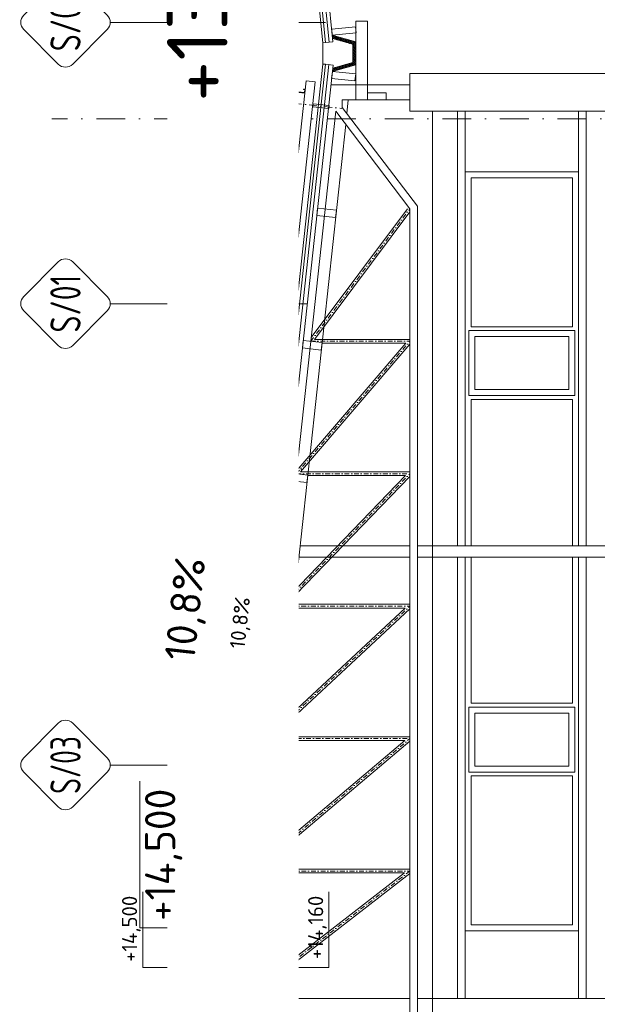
# Model space of a CAD drawing. Header units: millimetres. Extents: x -916886 to 3713765, y -2985421 to 1675785.
# Tile 115 of 256: x 201808 to 209442, y 198350 to 211360. Entities that reach past the tile are written whole.
import ezdxf
from ezdxf import colors
from ezdxf.entities.mleader import LeaderData, LeaderLine
from ezdxf.enums import TextEntityAlignment as Align
from ezdxf.math import Vec2, Vec3

# ---------------------------------------------------------------- set-up
doc = ezdxf.new("R2010")
doc.units = ezdxf.units.MM
doc.linetypes.add('CENTERX2', pattern=[101.6, 63.5, -12.7, 12.7, -12.7])
doc.linetypes.add('DASHDOT', pattern=[25.4, 12.7, -6.35, 0, -6.35])
for name, color, linetype in [('0 @ 1', 7, 'Continuous'), ('0 @ 10', 7, 'Continuous'), ('0 @ 100', 7, 'Continuous'), ('0 @ 200', 7, 'Continuous'), ('0 @ 250 (1)', 7, 'Continuous'), ('0 @ 250 (2)', 7, 'Continuous'), ('0 @ 400', 7, 'Continuous')]:
    doc.layers.add(name, color=color, linetype=linetype)
for name, color, linetype, lineweight in [('A99_FVE_řez', 6, 'Continuous', 5), ('A99_N_kce-pohl', 1, 'Continuous', 9), ('A99_N_kce-rez-sil', 6, 'Continuous', 18), ('A99_N_koty-100', 160, 'Continuous', 9), ('A99_N_koty-200-vysk', 6, 'Continuous', 9), ('A99_N_koty-vysk', 160, 'Continuous', 9), ('A99_N_sraf', 252, 'Continuous', 0), ('A99_N_txt-popis-50', 240, 'Continuous', 9), ('A99_N_txt-popis-50 @ 200', 240, 'Continuous', 9), ('A99_N_txt-popis-50 @ 50', 240, 'Continuous', 9), ('A99_N_znaceni 200', 5, 'Continuous', 5), ('A99_S_kce-pohl', 7, 'Continuous', 5), ('A99_S_kce-rez-sil', 7, 'Continuous', 15), ('A99_S_osy', 1, 'CENTERX2', 5), ('A99_S_sraf', 252, 'Continuous', 9)]:
    doc.layers.add(name, color=color, linetype=linetype, lineweight=lineweight)
doc.styles.add('A99_kota', font='isocpeur.ttf', dxfattribs={"height": 2})
doc.styles.add('A99_popis', font='isocpeur.ttf')
doc.styles.add('ad_popis 100', font='isocpeur.ttf', dxfattribs={"height": 200})
doc.linetypes.add('IZOLACE', pattern='A,0.00254,-2.54,[134,ltypeshp.shx,S=2.54,R=0,X=-2.54,Y=0],-5.08,[134,ltypeshp.shx,S=2.54,R=180,X=2.54,Y=0],-2.54', length=10.16254)

# ---------------------------------------------------------------- blocks, each defined once
blk = doc.blocks.new('*U26')
at = {"color": 0, "linetype": 'ByBlock', "lineweight": -2}
blk.add_line((-3, 0), (7, 0), dxfattribs=at)
for points in [[(-1.75, -1.75), (0, 0), (1.75, -1.75)], [(0, 0), (0, -10.3), (0, -10.3), (10, -10.3)]]:
    blk.add_lwpolyline(points, dxfattribs=at)
at = {"color": 0, "linetype": 'ByBlock', "lineweight": -2, "style": 'A99_kota'}
for tag, p in [('VYSKA', (9.5, -7.55)), ('POPIS', (9.5, -10.8))]:
    blk.add_attdef(tag, text='', height=2, dxfattribs=at).set_placement(p, align=Align.TOP_RIGHT)
blk = doc.blocks.new('*U25')
at = {"color": 0, "linetype": 'ByBlock', "lineweight": -2}
blk.add_line((-3, 0), (7, 0), dxfattribs=at)
for points in [[(0, 0), (0, 10.3), (0, 10.3), (10, 10.3)], [(-1.75, 1.75), (0, 0), (1.75, 1.75)]]:
    blk.add_lwpolyline(points, dxfattribs=at)
at = {"color": 0, "linetype": 'ByBlock', "lineweight": -2, "style": 'A99_kota'}
for tag, p in [('VYSKA', (9.5, 13.05)), ('POPIS', (9.5, 9.8))]:
    blk.add_attdef(tag, text='', height=2, dxfattribs=at).set_placement(p, align=Align.TOP_RIGHT)
blk = doc.blocks.new('*U88')
at = {"color": 0, "linetype": 'ByBlock', "lineweight": -2}
blk.add_line((-3, 0), (7, 0), dxfattribs=at)
for points in [[(0, 0), (0, 5.35), (0, 5.35), (9.7, 5.35)], [(-1.75, 1.75), (0, 0), (1.75, 1.75)]]:
    blk.add_lwpolyline(points, dxfattribs=at)
at = {"color": 0, "linetype": 'ByBlock', "lineweight": -2, "style": 'A99_kota'}
blk.add_attdef('POPIS', text='', height=2, rotation=360, dxfattribs=at).set_placement((9.2, 5.85), align=Align.BOTTOM_RIGHT)
blk.add_attdef('VYSKA', text='', height=2, rotation=360, dxfattribs=at).set_placement((9.2, 4.6), align=Align.TOP_RIGHT)
blk = doc.blocks.new('*U2750')
at = {"layer": 'A99_N_koty-200-vysk', "lineweight": 5, "xscale": 200, "yscale": 200, "zscale": 200, "rotation": 90.00000000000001}
blk.add_blockref('*U88', (204465, 199360), dxfattribs=at)
blk.add_blockref('*U88', (204465, 199360), dxfattribs=at)
blk.add_blockref('*U88', (204465, 199360), dxfattribs=at)
blk.add_blockref('*U88', (204465, 199360), dxfattribs=at)
blk.add_blockref('*U88', (204465, 199360), dxfattribs=at)
blk.add_blockref('*U88', (204465, 199360), dxfattribs=at)
at = {"layer": 'A99_N_koty-200-vysk', "lineweight": 5}
ref = blk.add_blockref('*U88', (204465, 199360), dxfattribs=dict(at, xscale=200, yscale=200, zscale=200, rotation=90.00000000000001))
ref.add_attrib('VYSKA', '+14,500', dxfattribs={"layer": '0 @ 200', "color": 0, "linetype": 'ByBlock', "lineweight": -2, "height": 400, "rotation": 90, "style": 'A99_kota'}).set_placement((203465, 201200), align=Align.TOP_RIGHT)
blk = doc.blocks.new('*U71')
at = {"color": 0, "linetype": 'ByBlock', "lineweight": -2}
blk.add_line((-3, 0), (7, 0), dxfattribs=at)
for points in [[(0, 0), (0, 5), (0, 5), (9.7, 5)], [(-1.75, 1.75), (0, 0), (1.75, 1.75)]]:
    blk.add_lwpolyline(points, dxfattribs=at)
at = {"color": 0, "linetype": 'ByBlock', "lineweight": -2, "style": 'A99_kota'}
for tag, p in [('VYSKA', (9.2, 7.75)), ('POPIS', (9.2, 4.5))]:
    blk.add_attdef(tag, text='', height=2, dxfattribs=at).set_placement(p, align=Align.TOP_RIGHT)
blk = doc.blocks.new('*U2781')
at = {"layer": 'A99_N_koty-200-vysk', "lineweight": 5}
ref = blk.add_blockref('*U71', (205405, 211770), dxfattribs=dict(at, xscale=200, yscale=200, zscale=200, rotation=90.00000000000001))
ref.add_attrib('VYSKA', '+13,560', dxfattribs={"layer": '0 @ 100', "color": 0, "linetype": 'ByBlock', "lineweight": -2, "height": 200, "rotation": 90, "style": 'A99_kota'}).set_placement((203755, 213765), align=Align.TOP_RIGHT)
ref = blk.add_blockref('*U71', (205405, 211770), dxfattribs=dict(at, xscale=200, yscale=200, zscale=200, rotation=90.00000000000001))
ref.add_attrib('VYSKA', '+13,560', dxfattribs={"layer": '0 @ 1', "color": 0, "linetype": 'ByBlock', "lineweight": -2, "height": 2, "rotation": 90, "style": 'A99_kota'}).set_placement((203755, 213765), align=Align.TOP_RIGHT)
ref = blk.add_blockref('*U71', (205405, 211770), dxfattribs=dict(at, xscale=200, yscale=200, zscale=200, rotation=90.00000000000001))
ref.add_attrib('VYSKA', '+13,560', dxfattribs={"layer": '0 @ 10', "color": 0, "linetype": 'ByBlock', "lineweight": -2, "height": 20, "rotation": 90, "style": 'A99_kota'}).set_placement((203755, 213765), align=Align.TOP_RIGHT)
ref = blk.add_blockref('*U71', (205405, 211770), dxfattribs=dict(at, xscale=200, yscale=200, zscale=200, rotation=90.00000000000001))
ref.add_attrib('VYSKA', '+13,560', dxfattribs={"layer": '0 @ 400', "color": 0, "linetype": 'ByBlock', "lineweight": -2, "height": 800, "rotation": 90, "style": 'A99_kota'}).set_placement((203755, 213765), align=Align.TOP_RIGHT)
ref = blk.add_blockref('*U71', (205405, 211770), dxfattribs=dict(at, xscale=200, yscale=200, zscale=200, rotation=90.00000000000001))
ref.add_attrib('VYSKA', '+13,560', dxfattribs={"layer": '0 @ 250 (1)', "color": 0, "linetype": 'ByBlock', "lineweight": -2, "height": 500, "rotation": 90, "style": 'A99_kota'}).set_placement((203755, 213765), align=Align.TOP_RIGHT)
ref = blk.add_blockref('*U71', (205405, 211770), dxfattribs=dict(at, xscale=200, yscale=200, zscale=200, rotation=90.00000000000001))
ref.add_attrib('VYSKA', '+13,560', dxfattribs={"layer": '0 @ 250 (2)', "color": 0, "linetype": 'ByBlock', "lineweight": -2, "height": 500, "rotation": 90, "style": 'A99_kota'}).set_placement((203755, 213765), align=Align.TOP_RIGHT)
ref = blk.add_blockref('*U71', (205405, 211770), dxfattribs=dict(at, xscale=200, yscale=200, zscale=200, rotation=90.00000000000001))
ref.add_attrib('VYSKA', '+13,560', dxfattribs={"layer": '0 @ 200', "color": 0, "linetype": 'ByBlock', "lineweight": -2, "height": 400, "rotation": 90, "style": 'A99_kota'}).set_placement((203855, 213610), align=Align.TOP_RIGHT)
blk = doc.blocks.new('*U75')
at = {"color": 0}
for p, q in [((-0.721, 4.139), (-4.149, 0.711)), ((4.139, 0.711), (0.711, 4.139)), ((-4.149, -0.721), (-0.721, -4.149)), ((0.711, -4.149), (4.139, -0.721)), ((-0.005, -4.445), (-0.005, -23.972))]:
    blk.add_line(p, q, dxfattribs=at)
for centre, start, end in [((-0.005, 3.424), 45, 135), ((-3.433, -0.005), 135, 225), ((3.424, -0.005), 315, 45), ((-0.005, -3.433), 225, 315)]:
    blk.add_arc(centre, 1.012, start, end, dxfattribs=at)
at = {"color": 0, "linetype": 'ByBlock', "style": 'A99_popis', "width": 0.953108}
blk.add_attdef('SKLADBA', text='', height=3, rotation=0.01026, dxfattribs=at).set_placement((-2.863, -1.506), (2.855, -1.505), align=Align.FIT)
blk = doc.blocks.new('*U76')
at = {"color": 0}
for p, q in [((-0.721, 4.139), (-4.149, 0.711)), ((4.139, 0.711), (0.711, 4.139)), ((-4.149, -0.721), (-0.721, -4.149)), ((0.711, -4.149), (4.139, -0.721)), ((-0.005, -4.445), (-0.005, -18.564))]:
    blk.add_line(p, q, dxfattribs=at)
for centre, start, end in [((-0.005, 3.424), 45, 135), ((-3.433, -0.005), 135, 225), ((3.424, -0.005), 315, 45), ((-0.005, -3.433), 225, 315)]:
    blk.add_arc(centre, 1.012, start, end, dxfattribs=at)
at = {"color": 0, "linetype": 'ByBlock', "style": 'A99_popis', "width": 0.953108}
blk.add_attdef('SKLADBA', text='', height=3, rotation=0.01026, dxfattribs=at).set_placement((-2.863, -1.506), (2.855, -1.505), align=Align.FIT)
blk = doc.blocks.new('*U92')
at = {"color": 0}
for p, q in [((-0.721, 4.139), (-4.149, 0.711)), ((4.139, 0.711), (0.711, 4.139)), ((-4.149, -0.721), (-0.721, -4.149)), ((0.711, -4.149), (4.139, -0.721)), ((-0.005, -4.445), (-0.005, -25.786))]:
    blk.add_line(p, q, dxfattribs=at)
for centre, start, end in [((-0.005, 3.424), 45, 135), ((-3.433, -0.005), 135, 225), ((3.424, -0.005), 315, 45), ((-0.005, -3.433), 225, 315)]:
    blk.add_arc(centre, 1.012, start, end, dxfattribs=at)
at = {"color": 0, "linetype": 'ByBlock', "style": 'A99_popis', "width": 0.953108}
blk.add_attdef('SKLADBA', text='', height=3, rotation=0.01026, dxfattribs=at).set_placement((-2.863, -1.506), (2.855, -1.505), align=Align.FIT)
blk = doc.blocks.new('*U2236')
at = {"layer": 'A99_N_txt-popis-50 @ 200', "lineweight": 9}
ml = blk.add_multileader_mtext('Standard', dxfattribs=at)
ml.set_content('\\A1;{\\C256;odvodňovací systém \\Pbude součásti \\Pdodávky opláštění}', color=1, style='A99_popis')
ml.set_leader_properties(color=256, linetype='ByLayer', lineweight=-1)
ml.build(insert=Vec2(0, 0))
ml.multileader.update_dxf_attribs({"dogleg_length": 1, "arrow_head_size": 300, "scale": 200})
ctx = ml.context
ctx.base_point, ctx.scale, ctx.char_height, ctx.arrow_head_size, ctx.landing_gap_size, ctx.plane_origin, ctx.plane_x_axis, ctx.plane_y_axis = Vec3(204020, -12035), 200, 400, 300, 250, Vec3(208175, -8522), Vec3(0, 1), Vec3(-1, 0)
notes = []
notes.append((ctx, [(1, (1, 1, 0), (204020, -1805), (0, -1), 4890, [(0, [(205935, -1130)], 0, [])])]))
ctx.mtext.insert, ctx.mtext.text_direction, ctx.mtext.rotation, ctx.mtext.width, ctx.mtext.defined_height, ctx.mtext.flow_direction = Vec3(203760, -11785), Vec3(0, 1), 1.570796, 5020, 63.5, 5
ctx.mtext.has_bg_fill, ctx.mtext.bg_color, ctx.mtext.bg_scale_factor, ctx.mtext.bg_transparency, ctx.mtext.use_window_bg_color = 1, -1073741824, 1, 0, 1
for ctx, leaders in notes:
    for number, flags, end, landing, length, lines in leaders:
        leader = LeaderData()
        leader.index, (leader.has_last_leader_line, leader.has_dogleg_vector, leader.attachment_direction) = number, flags
        leader.last_leader_point, leader.dogleg_vector, leader.dogleg_length = Vec3(end), Vec3(landing), length
        for number, points, colour, breaks in lines:
            line = LeaderLine()
            line.index, line.vertices, line.color, line.breaks = number, Vec3.list(points), colors.encode_raw_color(colour), breaks
            leader.lines.append(line)
        ctx.leaders.append(leader)
blk = doc.blocks.new('*U2815')
at = {"layer": 'A99_N_txt-popis-50 @ 50', "lineweight": 9}
ml = blk.add_multileader_mtext('Standard', dxfattribs=at)
ml.set_content('\\A1;{\\C256;odvodňovací systém \\Pbude součásti \\Pdodávky opláštění}', color=1, style='A99_popis')
ml.set_leader_properties(color=256, linetype='ByLayer', lineweight=-1)
ml.build(insert=Vec2(0, 0))
ml.multileader.update_dxf_attribs({"dogleg_length": 1, "arrow_head_size": 75, "scale": 50})
ctx = ml.context
ctx.base_point, ctx.scale, ctx.char_height, ctx.arrow_head_size, ctx.landing_gap_size, ctx.plane_origin, ctx.plane_x_axis, ctx.plane_y_axis = Vec3(204689, 184039), 50, 100, 75, 62.5, Vec3(208175, 178128), Vec3(0, 1), Vec3(-1, 0)
notes = []
notes.append((ctx, [(1, (1, 1, 0), (204689, 185520), (0, -1), 146, [(0, [(205935, 185520)], 0, [])])]))
ctx.mtext.insert, ctx.mtext.text_direction, ctx.mtext.rotation, ctx.mtext.width, ctx.mtext.defined_height, ctx.mtext.flow_direction = Vec3(204624, 184101), Vec3(0, 1), 1.570796, 1255, 15.9, 5
ctx.mtext.has_bg_fill, ctx.mtext.bg_color, ctx.mtext.bg_scale_factor, ctx.mtext.bg_transparency, ctx.mtext.use_window_bg_color = 1, -1073741824, 1, 0, 1
for ctx, leaders in notes:
    for number, flags, end, landing, length, lines in leaders:
        leader = LeaderData()
        leader.index, (leader.has_last_leader_line, leader.has_dogleg_vector, leader.attachment_direction) = number, flags
        leader.last_leader_point, leader.dogleg_vector, leader.dogleg_length = Vec3(end), Vec3(landing), length
        for number, points, colour, breaks in lines:
            line = LeaderLine()
            line.index, line.vertices, line.color, line.breaks = number, Vec3.list(points), colors.encode_raw_color(colour), breaks
            leader.lines.append(line)
        ctx.leaders.append(leader)
at = {"layer": 'A99_N_txt-popis-50 @ 200', "lineweight": 9}
ml = blk.add_multileader_mtext('Standard', dxfattribs=at)
ml.set_content('\\A1;{\\C256;odvodňovací systém \\Pbude součásti \\Pdodávky opláštění}', color=1, style='A99_popis')
ml.set_leader_properties(color=256, linetype='ByLayer', lineweight=-1)
ml.build(insert=Vec2(0, 0))
ml.multileader.update_dxf_attribs({"dogleg_length": 1, "arrow_head_size": 300, "scale": 200})
ctx = ml.context
ctx.base_point, ctx.scale, ctx.char_height, ctx.arrow_head_size, ctx.landing_gap_size, ctx.plane_origin, ctx.plane_x_axis, ctx.plane_y_axis = Vec3(204020, 174615), 200, 400, 300, 250, Vec3(208175, 178128), Vec3(0, 1), Vec3(-1, 0)
notes = []
notes.append((ctx, [(1, (1, 1, 0), (204020, 184845), (0, -1), 4890, [(0, [(205935, 185520)], 0, [])])]))
ctx.mtext.insert, ctx.mtext.text_direction, ctx.mtext.rotation, ctx.mtext.width, ctx.mtext.defined_height, ctx.mtext.flow_direction = Vec3(203760, 174865), Vec3(0, 1), 1.570796, 5020, 63.5, 5
ctx.mtext.has_bg_fill, ctx.mtext.bg_color, ctx.mtext.bg_scale_factor, ctx.mtext.bg_transparency, ctx.mtext.use_window_bg_color = 1, -1073741824, 1, 0, 1
for ctx, leaders in notes:
    for number, flags, end, landing, length, lines in leaders:
        leader = LeaderData()
        leader.index, (leader.has_last_leader_line, leader.has_dogleg_vector, leader.attachment_direction) = number, flags
        leader.last_leader_point, leader.dogleg_vector, leader.dogleg_length = Vec3(end), Vec3(landing), length
        for number, points, colour, breaks in lines:
            line = LeaderLine()
            line.index, line.vertices, line.color, line.breaks = number, Vec3.list(points), colors.encode_raw_color(colour), breaks
            leader.lines.append(line)
        ctx.leaders.append(leader)

msp = doc.modelspace()

# ---------------------------------------------------------------- linework, layer by layer
at = {"layer": 'A99_N_kce-pohl'}
for p, q in [((207695, 209350), (209195, 209350)), ((207695, 204410), (207695, 209350)), ((209195, 209350), (209195, 204410)), ((207775, 209270), (209115, 209270)), ((207775, 207302.5), (207775, 209270)), ((209115, 209270), (209115, 207302.5)), ((209115, 207302.5), (207775, 207302.5)), ((207775, 204410), (207775, 206342.5)), ((209115, 206342.5), (207775, 206342.5)), ((209115, 206342.5), (209115, 204410)), ((207695, 204260), (207695, 198425)), ((207695, 199320), (207695, 204260)), ((207775, 204260), (207775, 202327.5)), ((209115, 202327.5), (209115, 204260)), ((209195, 204260), (209195, 198425)), ((209195, 204260), (209195, 199320)), ((209115, 202327.5), (207775, 202327.5)), ((207775, 201367.5), (207775, 199400)), ((209115, 201367.5), (207775, 201367.5)), ((209115, 199400), (209115, 201367.5)), ((209195, 199320), (207695, 199320)), ((207775, 199400), (209115, 199400))]:
    msp.add_line(p, q, dxfattribs=at)
for points in [[(209145, 206392.5), (209145, 207252.5), (207745, 207252.5), (207745, 206392.5)], [(209065, 206472.5), (209065, 207172.5), (207825, 207172.5), (207825, 206472.5)], [(209145, 202277.5), (209145, 201417.5), (207745, 201417.5), (207745, 202277.5)], [(209065, 202197.5), (209065, 201497.5), (207825, 201497.5), (207825, 202197.5)]]:
    msp.add_lwpolyline(points, close=True, dxfattribs=at)
at = {"layer": 'A99_S_kce-pohl'}
for p, q in [((206965, 210650), (218965, 210650)), ((206965, 210150), (206965, 210650)), ((206965, 210300), (206071.1, 210300)), ((206071.1, 210300), (206071.1, 210201.1)), ((206150.9, 210300), (206131.5, 210121.6)), ((207065, 208894.5), (206071.1, 210201.1)), ((206965, 210150), (211105, 210150)), ((207265, 186550), (207265, 210150)), ((207595, 210150), (207595, 204410)), ((207695, 210150), (207695, 204410)), ((209195, 210150), (209195, 204410)), ((209295, 210150), (209295, 204410)), ((206965, 187839.2), (206965, 208860.8)), ((207065, 187805.5), (207065, 208894.5)), ((207065, 204410), (211105, 204410)), ((207065, 204260), (211105, 204260)), ((207595, 204260), (207595, 198425)), ((209295, 204260), (209295, 198425)), ((207065, 198425), (211105, 198425))]:
    msp.add_line(p, q, dxfattribs=at)
msp.add_lwpolyline([(206250, 211340), (206405, 211340), (206405, 210300), (206250, 210300)], close=True, dxfattribs=at)
at = {"layer": 'A99_S_kce-rez-sil', "linetype": 'Continuous', "lineweight": 13}
msp.add_lwpolyline([(206405, 210300), (206650, 210300), (206650, 210395), (206405, 210395)], close=True, dxfattribs=at)

# ---------------------------------------------------------------- block references
at = {"layer": 'A99_N_txt-popis-50', "color": 4, "linetype": 'Continuous', "lineweight": 0}
msp.add_blockref('*U2236', (0, 0), dxfattribs=at)

# ---------------------------------------------------------------- next in the draw order: hatches: boundary and pattern name
at = {"layer": 'A99_S_sraf', "lineweight": 0, "transparency": 33554562}
h = msp.add_hatch(dxfattribs=at)
h.set_pattern_fill('HONEY', color=256, scale=75)
h.set_pattern_definition([(272.86, (206127.569, 210776.536), (8.81053, -13.63988), [9.375, -18.75]), (32.86, (206127.569, 210776.536), (7.40722, 14.45009), [9.375, -18.75]), (332.86, (206127.569, 210776.536), (16.21775, 0.8102), [-18.75, 9.375])])
h.paths.add_polyline_path([(206250, 210764.9), (206248.7, 211065.8), (205939.3, 211155.4), (205943.6, 211112.5), (206211, 211035.1), (206211, 210795.2), (205945.3, 210718.3), (205940.7, 210675.3)])

# ---------------------------------------------------------------- next in the draw order: linework, layer by layer
at = {"layer": 'A99_FVE_řez', "lineweight": 5, "ltscale": 2}
for points in [[(205240.7, 210528.3), (203941.7, 198541), (203911.9, 198544.2), (205210.9, 210531.5)], [(205595.4, 210552.7), (204282.1, 198433.7), (204401.4, 198420.7), (205714.7, 210539.8)], [(205208.2, 210506.7), (205198.3, 210507.7), (205133.6, 209911.2), (205143.6, 209910.2)], [(205234.9, 210428.3), (205228.5, 210368.7), (205248.4, 210366.5), (205247.8, 210361.5), (205223, 210364.2), (205230.5, 210433.8), (205573.5, 210396.7), (205577.8, 210436.4), (205557.9, 210438.6), (205558.5, 210443.6), (205583.3, 210440.9), (205577.9, 210391.2), (205234.9, 210428.3)], [(205140.9, 209885.3), (205130.9, 209886.4), (205066.3, 209289.9), (205076.2, 209288.8)], [(205073, 209259), (205063.1, 209260), (204998.4, 208663.5), (205008.4, 208662.5)], [(205053.7, 208755.6), (205047.2, 208696), (205067.1, 208693.8), (205066.5, 208688.8), (205041.7, 208691.5), (205049.2, 208761.1), (205392.2, 208724), (205396.5, 208763.7), (205376.7, 208765.9), (205377.2, 208770.9), (205402, 208768.2), (205396.7, 208718.4), (205053.7, 208755.6)], [(205005.4, 208635.1), (204995.5, 208636.2), (204930.8, 208039.7), (204940.8, 208038.6)], [(204937.5, 208008.8), (204927.6, 208009.9), (204862.9, 207413.4), (204872.9, 207412.3)], [(204869.9, 207384.9), (204860, 207386), (204795.3, 206789.5), (204805.3, 206788.4)], [(204872.1, 207080.4), (204865.7, 207020.8), (204885.6, 207018.6), (204885, 207013.6), (204860.2, 207016.3), (204867.7, 207085.9), (205210.7, 207048.8), (205215, 207088.5), (205195.1, 207090.7), (205195.7, 207095.7), (205220.5, 207093), (205215.1, 207043.3), (204872.1, 207080.4)], [(204801.5, 206753.6), (204791.6, 206754.7), (204726.9, 206158.2), (204736.9, 206157.1)], [(204733.9, 206129.8), (204724, 206130.9), (204659.3, 205534.4), (204669.3, 205533.3)], [(204600.9, 204902), (204590.9, 204903.1), (204655.6, 205499.6), (204665.5, 205498.5)], [(204690.6, 205405.2), (204684.1, 205345.6), (204704, 205343.4), (204703.5, 205338.5), (204678.6, 205341.2), (204686.2, 205410.7), (205029.2, 205373.6), (205033.5, 205413.3), (205013.6, 205415.5), (205014.1, 205420.5), (205039, 205417.8), (205033.6, 205368.1), (204690.6, 205405.2)], [(204533.3, 204278.1), (204523.3, 204279.2), (204588, 204875.7), (204597.9, 204874.6)], [(204465.4, 203651.8), (204455.4, 203652.9), (204520.1, 204249.4), (204530, 204248.3)], [(204509.1, 203730), (204502.6, 203670.4), (204522.5, 203668.2), (204521.9, 203663.3), (204497.1, 203666), (204504.6, 203735.6), (204847.6, 203698.4), (204851.9, 203738.1), (204832.1, 203740.3), (204832.6, 203745.3), (204857.4, 203742.6), (204852.1, 203692.9), (204509.1, 203730)], [(204397.8, 203027.9), (204387.8, 203029), (204452.5, 203625.5), (204462.4, 203624.5)], [(204329.9, 202401.6), (204320, 202402.7), (204384.6, 202999.2), (204394.5, 202998.1)], [(204261.8, 201772.8), (204251.8, 201773.9), (204316.5, 202370.4), (204326.4, 202369.3)], [(204327.5, 202054.8), (204321.1, 201995.2), (204340.9, 201993), (204340.4, 201988.1), (204315.6, 201990.8), (204323.1, 202060.4), (204666.1, 202023.2), (204670.4, 202063), (204650.5, 202065.1), (204651.1, 202070.1), (204675.9, 202067.4), (204670.5, 202017.7), (204327.5, 202054.8)], [(204193.9, 201146.5), (204183.9, 201147.5), (204248.6, 201744), (204258.5, 201743)], [(204126.3, 200522.6), (204116.3, 200523.7), (204181, 201120.2), (204190.9, 201119.1)], [(204058.7, 199898.8), (204048.7, 199899.8), (204113.4, 200496.3), (204123.3, 200495.3)], [(204146, 200379.7), (204139.5, 200320), (204159.4, 200317.9), (204158.9, 200312.9), (204134, 200315.6), (204141.6, 200385.2), (204484.6, 200348), (204488.9, 200387.8), (204469, 200389.9), (204469.5, 200394.9), (204494.4, 200392.2), (204489, 200342.5), (204146, 200379.7)], [(203990.8, 199272.4), (203980.9, 199273.5), (204045.5, 199870), (204055.4, 199868.9)], [(203923.2, 198648.6), (203913.3, 198649.7), (203977.9, 199246.2), (203987.8, 199245.1)], [(203959.1, 198654.8), (203952.6, 198595.1), (203972.5, 198592.9), (203972, 198588), (203947.1, 198590.7), (203954.6, 198660.3), (204297.6, 198623.1), (204301.9, 198662.9), (204282.1, 198665), (204282.6, 198670), (204307.5, 198667.3), (204302.1, 198617.6), (203959.1, 198654.8)]]:
    msp.add_lwpolyline(points, close=True, dxfattribs=at)
at = {"layer": 'A99_FVE_řez', "linetype": 'DASHDOT', "lineweight": 5, "ltscale": 8}
for points in [[(205432.7, 210256), (206064, 210187.6)], [(204915.7, 205485.6), (205547, 205417.2)], [(204512.1, 201760.8), (205143.4, 201692.3)], [(204183.7, 198731), (204815.1, 198662.6)]]:
    msp.add_lwpolyline(points, dxfattribs=at)
at = {"layer": 'A99_FVE_řez', "lineweight": 5}
for points in [[(205688.3, 210248.4), (205684, 210208.7), (205892.8, 210186), (205897.1, 210225.8)], [(205167.1, 205438.2), (205171.4, 205478), (205380.2, 205455.4), (205375.9, 205415.6)], [(204763.4, 201713.4), (204767.7, 201753.2), (204976.5, 201730.5), (204972.2, 201690.8)], [(204435.1, 198683.6), (204439.4, 198723.4), (204648.2, 198700.8), (204643.9, 198661)]]:
    msp.add_lwpolyline(points, close=True, dxfattribs=at)
at = {"layer": 'A99_N_kce-pohl', "lineweight": 5}
for p, q in [((205220.7, 205284.4), (204661.5, 200124.6)), ((204696.3, 200120.8), (205255.5, 205280.6)), ((204736.1, 200116.5), (205295.2, 205276.3))]:
    msp.add_line(p, q, dxfattribs=at)
for points in [[(205848.5, 211059), (205813.7, 211055.6), (205612.7, 213065.5), (205707.2, 213075)], [(205815.6, 210774.5), (205815.6, 211055.8)], [(205220.7, 205284.4), (205815.6, 210774.5)], [(205850.4, 210771), (205815.6, 210774.5)], [(205255.5, 205280.6), (205220.7, 205284.4)], [(204696.3, 200120.8), (204661.5, 200124.6)]]:
    msp.add_lwpolyline(points, dxfattribs=at)
at = {"layer": 'A99_N_kce-rez-sil'}
for p, q in [((205850.4, 210771), (205255.5, 205280.6)), ((205949.9, 210761.1), (205354.9, 205269.9)), ((204504.4, 198350), (204696.3, 200120.8))]:
    msp.add_line(p, q, dxfattribs=at)
for points in [[(205948, 211069), (205747, 213079), (205647.5, 213069), (205848.5, 211059), (205948, 211069)], [(205949.9, 210761.1), (205850.4, 210771)], [(205354.9, 205269.9), (205255.5, 205280.6)], [(204795.7, 200110.1), (204605, 198350)], [(204795.7, 200110.1), (204696.3, 200120.8)]]:
    msp.add_lwpolyline(points, dxfattribs=at)
at = {"layer": 'A99_N_kce-rez-sil', "lineweight": 5}
msp.add_lwpolyline([(204661.5, 200124.6), (204469.2, 198350)], dxfattribs=at)
at = {"layer": 'A99_N_koty-100'}
for points in [[(204950.3, 203859.7), (204867.3, 203099.2)], [(204950.3, 203859.7), (204902.4, 203789.5)], [(204950.3, 203859.7), (204982, 203780.8)]]:
    msp.add_lwpolyline(points, dxfattribs=at)
at = {"layer": 'A99_N_koty-200-vysk', "lineweight": 5}
for points in [[(204441.9, 204373.6), (204277, 202852.5)], [(204441.9, 204373.6), (204346.2, 204233.1)], [(204441.9, 204373.6), (204505.3, 204215.9)]]:
    msp.add_lwpolyline(points, dxfattribs=at)
at = {"layer": 'A99_N_sraf', "color": 1, "linetype": 'IZOLACE', "lineweight": 0, "ltscale": 3}
for points in [[(205898.2, 211064), (205697.2, 213074)], [(205895.2, 210766.6), (205300.2, 205275.8)], [(204549.7, 198350.5), (204741.1, 200116)]]:
    msp.add_lwpolyline(points, dxfattribs=at)
at = {"layer": 'A99_S_kce-pohl'}
for p, q in [((206965, 210500), (205921.7, 210500)), ((205984.3, 210150), (204705.6, 198350)), ((206965, 208860.8), (205984.3, 210150)), ((206116.4, 209977), (204856.5, 198349.9)), ((205660.2, 207159.6), (206933.8, 208860.8)), ((205704.9, 207135.8), (206965, 208819.1)), ((205704.9, 207135.8), (206965, 207135.8)), ((205470.1, 205404.8), (206910.7, 207085.8)), ((205519.7, 205385.8), (206965, 207072.4)), ((205803.1, 207085.8), (206910.7, 207085.8)), ((205280.1, 203651.3), (206906.1, 205335.8)), ((205334.6, 203635.8), (206965, 205324.8)), ((205519.7, 205385.8), (206965, 205385.8)), ((205613.5, 205335.8), (206906.1, 205335.8)), ((204795.7, 200110.1), (205354.9, 205269.9)), ((205512.6, 204410), (206965, 204410)), ((205496.3, 204260), (206965, 204260)), ((205334.6, 203635.8), (206965, 203635.8)), ((205090.2, 201898.8), (206901.5, 203585.8)), ((205149.6, 201885.8), (206965, 203576.6)), ((205423.8, 203585.8), (206901.5, 203585.8)), ((204900.3, 200146.8), (206896.7, 201835.8)), ((204964.7, 200135.8), (206965, 201828)), ((205149.6, 201885.8), (206965, 201885.8)), ((205234.2, 201835.8), (206896.7, 201835.8)), ((204964.7, 200135.8), (206965, 200135.8)), ((204817.1, 198477.9), (206891.9, 200085.8)), ((204867.7, 198453.9), (206965, 200079.1)), ((205044.6, 200085.8), (206891.9, 200085.8)), ((204864, 198425), (206965, 198425))]:
    msp.add_line(p, q, dxfattribs=at)
at = {"layer": 'A99_S_kce-pohl', "linetype": 'DASHDOT', "ltscale": 5}
for p, q in [((205655, 207110.8), (206965, 208860.8)), ((205465.3, 205360.8), (206965, 207110.8)), ((205655, 207110.8), (206965, 207110.8)), ((205275.7, 203610.8), (206965, 205360.8)), ((205465.3, 205360.8), (206965, 205360.8)), ((205086, 201860.8), (206965, 203610.8)), ((205275.7, 203610.8), (206965, 203610.8)), ((204896.4, 200110.8), (206965, 201860.8)), ((205086, 201860.8), (206965, 201860.8)), ((204706.8, 198360.8), (206965, 200110.8)), ((204896.4, 200110.8), (206965, 200110.8))]:
    msp.add_line(p, q, dxfattribs=at)
at = {"layer": 'A99_S_kce-rez-sil', "linetype": 'Continuous', "lineweight": 13}
for points in [[(205939.5, 211153.6), (205931.6, 211233.2), (206245, 211264.5), (206253, 211184.9)], [(205930.8, 210584.8), (205940.8, 210676.7), (206248.9, 210643.3), (206239, 210551.4)]]:
    msp.add_lwpolyline(points, close=True, dxfattribs=at)
at = {"layer": 'A99_S_kce-rez-sil', "linetype": 'Continuous', "lineweight": 5}
for points in [[(205939.3, 211155.4), (206250, 211065.4), (206250, 210764.9), (205940.7, 210675.3)], [(205945.3, 210718.3), (206211, 210795.2), (206211, 211035.1), (205943.6, 211112.5)]]:
    msp.add_lwpolyline(points, dxfattribs=at)
at = {"layer": 'A99_S_kce-rez-sil', "lineweight": 20}
for points in [[(205734.4, 208772.1), (205983, 208745.2), (205993.7, 208844.6), (205745.2, 208871.5)], [(205544.8, 207022.1), (205793.3, 206995.2), (205804.1, 207094.6), (205555.5, 207121.5)], [(205354.9, 205269.9), (205603.6, 205244.3), (205614.3, 205343.7), (205365.8, 205370.6)], [(205165.5, 203522.1), (205414, 203495.2), (205424.8, 203594.6), (205176.3, 203621.5)], [(204975.8, 201772.1), (205224.4, 201745.2), (205235.2, 201844.6), (204986.6, 201871.5)], [(204785, 200010.6), (205033.5, 199983.7), (205044.3, 200083.1), (204795.7, 200110.1)], [(204610.4, 198399.7), (204858.9, 198372.8), (204869.7, 198472.2), (204621.2, 198499.1)]]:
    msp.add_lwpolyline(points, close=True, dxfattribs=at)
at = {"layer": 'A99_S_osy', "linetype": 'DASHDOT', "lineweight": 5, "ltscale": 30}
msp.add_lwpolyline([(222254.8, 210050), (202234.8, 210050)], dxfattribs=at)

# ---------------------------------------------------------------- next in the draw order: block references
at = {"layer": 'A99_N_koty-vysk', "lineweight": 5, "xscale": 100, "yscale": 100, "zscale": 100, "rotation": 90.00000000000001}
for name, p, values in [('*U25', (204465, 198835), {'VYSKA': '+14,500'}), ('*U26', (204864.6, 198835), {'VYSKA': '+14,160'})]:
    msp.add_blockref(name, p, dxfattribs=at).add_auto_attribs(values)
at = {"layer": 'A99_N_znaceni 200', "lineweight": 5}
ref = msp.add_blockref('*U92', (202412.7, 211325.6), dxfattribs=dict(at, xscale=133.3, yscale=133.3, zscale=133.3, rotation=89.99999999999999))
ref.add_attrib('SKLADBA', 'S/01', dxfattribs={"layer": '0', "color": 0, "linetype": 'ByBlock', "height": 400, "rotation": 90.01026, "style": 'A99_popis', "width": 0.705829}).set_placement((202613.5, 210943.9), (202613.3, 211706.2), align=Align.FIT)
ref = msp.add_blockref('*U75', (202412.7, 207608.4), dxfattribs=dict(at, xscale=133.3, yscale=133.3, zscale=133.3, rotation=89.99999999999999))
ref.add_attrib('SKLADBA', 'S/01', dxfattribs={"layer": '0', "color": 0, "linetype": 'ByBlock', "height": 400, "rotation": 90.01026, "style": 'A99_popis', "width": 0.705829}).set_placement((202613.5, 207226.7), (202613.3, 207989), align=Align.FIT)
ref = msp.add_blockref('*U76', (202412.7, 201512.8), dxfattribs=dict(at, xscale=133.3, yscale=133.3, zscale=133.3, rotation=89.99999999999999))
ref.add_attrib('SKLADBA', 'S/03', dxfattribs={"layer": '0', "color": 0, "linetype": 'ByBlock', "height": 400, "rotation": 90.01026, "style": 'A99_popis', "width": 0.657151}).set_placement((202613.5, 201131.1), (202613.3, 201893.4), align=Align.FIT)
at = {"layer": 'A99_S_kce-rez-sil', "color": 4, "linetype": 'Continuous', "lineweight": 0}
for name in ['*U2781', '*U2750']:
    msp.add_blockref(name, (0, 0), dxfattribs=at)

# ---------------------------------------------------------------- next in the draw order: texts
at = {"layer": 'A99_N_koty-100', "insert": (204655.7, 203741), "char_height": 200, "attachment_point": 3, "rotation": 83.76928, "style": 'ad_popis 100'}
msp.add_mtext_dynamic_manual_height_columns('10,8%', width=645, gutter_width=1000, heights=[0], dxfattribs=at)
at = {"layer": 'A99_N_koty-200-vysk', "lineweight": 5, "insert": (203867.3, 204271.9), "char_height": 400, "attachment_point": 3, "rotation": 83.76928, "style": 'ad_popis 100'}
msp.add_mtext_dynamic_manual_height_columns('10,8%', width=1290, gutter_width=2000, heights=[0], dxfattribs=at)

# ---------------------------------------------------------------- next in the draw order: block references
at = {"layer": 'A99_N_txt-popis-50', "color": 4, "linetype": 'Continuous', "lineweight": 0}
msp.add_blockref('*U2815', (0, 0), dxfattribs=at)

doc.saveas('drawing.dxf')
